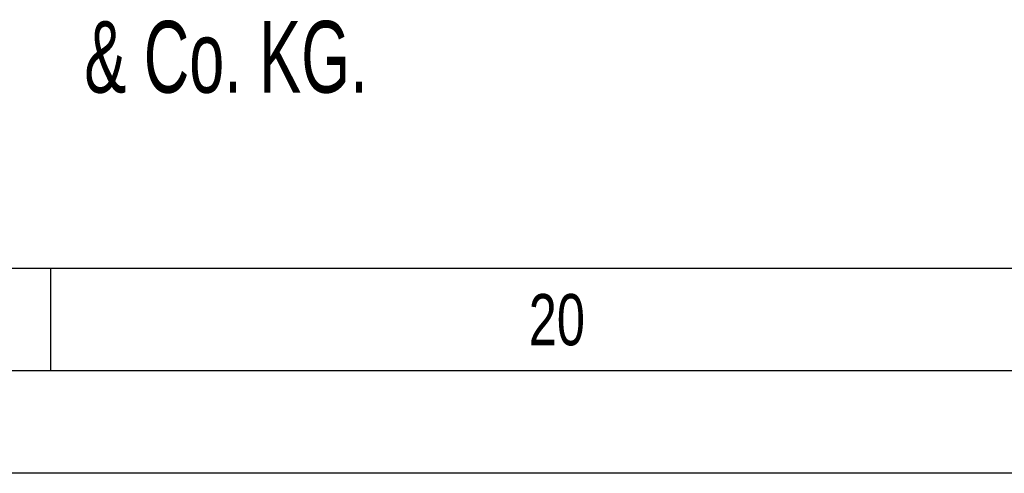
# Model space of a CAD drawing. Header units: millimetres. Extents: x 0 to 1189, y 0 to 841.
# Tile 95 of 169: x 943 to 991, y 0 to 22. Entities that reach past the tile are written whole.
import ezdxf

# ---------------------------------------------------------------- set-up
doc = ezdxf.new("R2010")
doc.units = ezdxf.units.MM
doc.header["$LTSCALE"] = 65.395
doc.layers.get('0').update_dxf_attribs({"linetype": 'CONTINUOUS'})
doc.styles.get("Standard").update_dxf_attribs({"font": 'txt', "width": 0.6})
doc.styles.add('TEXTSTYLE_2', font='txt')

msp = doc.modelspace()

# ---------------------------------------------------------------- linework, layer by layer
at = {"color": 5, "linetype": 'Continuous'}
for p, q in [((1179, 10), (10, 10)), ((944.5, 5), (944.5, 10)), ((1189, 0), (0, 0))]:
    msp.add_line(p, q, dxfattribs=at)
at = {"color": 6, "linetype": 'Continuous'}
msp.add_line((1184, 5), (5, 5), dxfattribs=at)

# ---------------------------------------------------------------- texts
at = {"color": 2, "linetype": 'Continuous', "width": 0.656085}
msp.add_text('& Co. KG.', height=3.5, dxfattribs=at).set_placement((946.1297, 18.57247))
at = {"color": 5, "linetype": 'Continuous', "style": 'TEXTSTYLE_2', "width": 0.738095}
msp.add_text('20', height=2.50001, dxfattribs=at).set_placement((967.806, 6.248))

doc.saveas('drawing.dxf')
